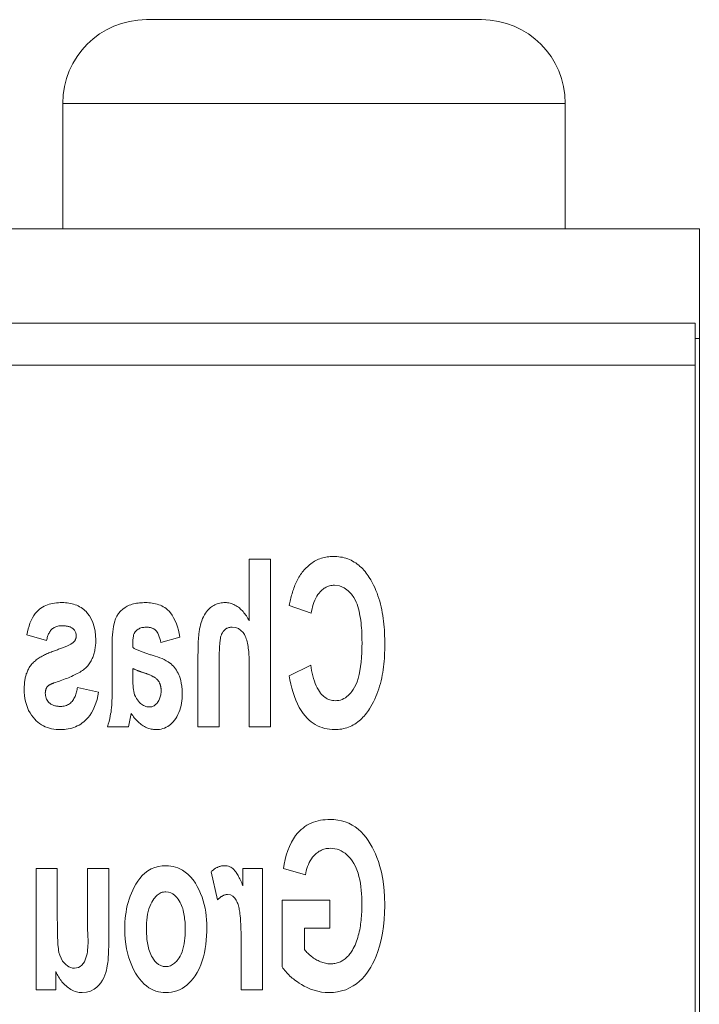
# Model space of a CAD drawing. Extents: x 0 to 4084, y 0 to 2754.
# Tile 21 of 34: x 1978.26 to 1985.56, y 2326.98 to 2337.56. Entities that reach past the tile are written whole.
import ezdxf

# ---------------------------------------------------------------- set-up
doc = ezdxf.new("R2010")
doc.units = 0
doc.header["$LTSCALE"] = 5
doc.header["$MEASUREMENT"] = 0
doc.linetypes.add('DASHED2', pattern=[9.525, 6.35, -3.175])
doc.layers.add('Visible (ISO)', color=7, linetype='CONTINUOUS', lineweight=50)
doc.layers.add('Visible Narrow (ISO)', color=7, linetype='CONTINUOUS', lineweight=35)

msp = doc.modelspace()

# ---------------------------------------------------------------- linework, layer by layer
at = {"layer": 'Visible (ISO)', "linetype": 'DASHED2', "lineweight": 18}
for p, q in [((1979.623, 2337.563), (1983.223, 2337.563)), ((1978.723, 2335.313), (1978.723, 2336.663)), ((1984.123, 2335.313), (1984.123, 2336.663)), ((1985.563, 2335.313), (1974.538, 2335.313)), ((1985.563, 2334.135), (1985.563, 2335.313)), ((1974.808, 2334.3), (1985.518, 2334.3)), ((1985.518, 2334.3), (1985.518, 2333.85)), ((1985.563, 2308.38), (1985.563, 2334.135)), ((1985.518, 2308.38), (1985.518, 2333.85)), ((1980.728, 2331.762), (1980.955, 2331.762)), ((1980.728, 2331.762), (1980.728, 2331.101)), ((1980.955, 2329.962), (1980.955, 2331.762)), ((1981.157, 2331.266), (1981.393, 2331.181)), ((1978.337, 2330.951), (1978.55, 2330.89)), ((1979.778, 2330.869), (1979.983, 2330.926)), ((1979.253, 2330.794), (1979.255, 2330.391)), ((1980.176, 2330.728), (1980.176, 2329.962)), ((1979.475, 2330.52), (1979.475, 2330.589)), ((1980.404, 2329.962), (1980.404, 2330.651)), ((1980.728, 2330.616), (1980.728, 2329.962)), ((1981.387, 2330.623), (1981.156, 2330.51)), ((1979.109, 2330.332), (1978.882, 2330.385)), ((1979.429, 2329.962), (1979.458, 2330.105)), ((1979.429, 2329.962), (1979.204, 2329.962)), ((1980.404, 2329.962), (1980.176, 2329.962)), ((1980.955, 2329.962), (1980.728, 2329.962)), ((1978.438, 2328.437), (1978.438, 2327.134)), ((1978.438, 2328.437), (1978.665, 2328.437)), ((1978.665, 2327.887), (1978.665, 2328.437)), ((1978.99, 2328.437), (1978.99, 2327.838)), ((1978.99, 2328.437), (1979.217, 2328.437)), ((1979.217, 2327.612), (1979.217, 2328.437)), ((1980.317, 2328.403), (1980.387, 2328.102)), ((1980.659, 2328.437), (1980.87, 2328.437)), ((1980.659, 2328.437), (1980.659, 2328.252)), ((1980.87, 2327.134), (1980.87, 2328.437)), ((1981.094, 2328.436), (1981.33, 2328.368)), ((1981.079, 2328.099), (1981.592, 2328.099)), ((1981.079, 2328.099), (1981.079, 2327.382)), ((1981.592, 2327.795), (1981.592, 2328.099)), ((1981.592, 2327.795), (1981.32, 2327.795)), ((1981.32, 2327.566), (1981.32, 2327.795)), ((1980.642, 2327.536), (1980.642, 2327.134)), ((1978.65, 2327.134), (1978.65, 2327.329)), ((1978.65, 2327.134), (1978.438, 2327.134)), ((1980.87, 2327.134), (1980.642, 2327.134))]:
    msp.add_line(p, q, dxfattribs=at)
at = {"layer": 'Visible (ISO)', "linetype": 'DASHED2', "lineweight": 18, "flags": 128}
for points in [[(1981.297, 2331.623), (1981.308, 2331.635), (1981.318, 2331.648), (1981.329, 2331.659), (1981.34, 2331.671), (1981.352, 2331.682), (1981.364, 2331.693), (1981.376, 2331.704), (1981.389, 2331.713), (1981.402, 2331.723), (1981.415, 2331.732), (1981.429, 2331.74), (1981.443, 2331.748), (1981.457, 2331.755), (1981.472, 2331.762), (1981.487, 2331.768), (1981.503, 2331.773), (1981.518, 2331.778), (1981.534, 2331.782), (1981.549, 2331.785), (1981.565, 2331.788), (1981.581, 2331.79), (1981.597, 2331.791), (1981.614, 2331.792), (1981.63, 2331.793)], [(1981.63, 2331.793), (1981.65, 2331.792), (1981.669, 2331.791), (1981.689, 2331.789), (1981.708, 2331.786), (1981.728, 2331.783), (1981.747, 2331.778), (1981.766, 2331.773), (1981.785, 2331.766), (1981.803, 2331.759), (1981.821, 2331.751), (1981.838, 2331.742), (1981.855, 2331.732), (1981.871, 2331.722), (1981.887, 2331.71), (1981.903, 2331.698), (1981.917, 2331.686), (1981.932, 2331.672), (1981.946, 2331.659), (1981.959, 2331.644), (1981.971, 2331.63), (1981.984, 2331.614), (1981.995, 2331.599), (1982.006, 2331.583), (1982.017, 2331.567)], [(1981.157, 2331.266), (1981.16, 2331.282), (1981.163, 2331.298), (1981.167, 2331.313), (1981.17, 2331.329), (1981.174, 2331.345), (1981.178, 2331.361), (1981.182, 2331.376), (1981.187, 2331.392), (1981.191, 2331.407), (1981.196, 2331.423), (1981.201, 2331.438), (1981.207, 2331.453), (1981.212, 2331.468), (1981.218, 2331.483), (1981.224, 2331.498), (1981.231, 2331.512), (1981.238, 2331.527), (1981.245, 2331.541), (1981.253, 2331.556), (1981.261, 2331.57), (1981.269, 2331.584), (1981.278, 2331.597), (1981.288, 2331.61), (1981.297, 2331.623)], [(1982.017, 2331.567), (1982.033, 2331.54), (1982.049, 2331.513), (1982.063, 2331.485), (1982.076, 2331.457), (1982.088, 2331.428), (1982.1, 2331.399), (1982.11, 2331.37), (1982.12, 2331.34), (1982.129, 2331.31), (1982.136, 2331.28), (1982.144, 2331.25), (1982.15, 2331.22), (1982.156, 2331.189), (1982.161, 2331.158), (1982.166, 2331.127), (1982.17, 2331.096), (1982.174, 2331.065), (1982.176, 2331.033), (1982.179, 2331.002), (1982.181, 2330.97), (1982.182, 2330.939), (1982.183, 2330.908), (1982.184, 2330.877), (1982.184, 2330.846)], [(1981.643, 2331.483), (1981.63, 2331.482), (1981.617, 2331.481), (1981.604, 2331.479), (1981.591, 2331.476), (1981.579, 2331.472), (1981.567, 2331.468), (1981.555, 2331.462), (1981.544, 2331.456), (1981.533, 2331.45), (1981.522, 2331.442), (1981.512, 2331.434), (1981.501, 2331.424), (1981.489, 2331.412), (1981.477, 2331.399), (1981.465, 2331.382), (1981.453, 2331.364), (1981.442, 2331.343), (1981.431, 2331.321), (1981.422, 2331.299), (1981.414, 2331.276), (1981.408, 2331.252), (1981.402, 2331.228), (1981.397, 2331.205), (1981.393, 2331.181)], [(1981.939, 2330.869), (1981.938, 2330.895), (1981.938, 2330.92), (1981.937, 2330.946), (1981.936, 2330.972), (1981.935, 2330.998), (1981.933, 2331.025), (1981.931, 2331.051), (1981.928, 2331.077), (1981.925, 2331.103), (1981.922, 2331.129), (1981.917, 2331.154), (1981.913, 2331.179), (1981.907, 2331.204), (1981.901, 2331.228), (1981.893, 2331.253), (1981.885, 2331.278), (1981.875, 2331.302), (1981.864, 2331.325), (1981.85, 2331.35), (1981.825, 2331.386), (1981.791, 2331.424), (1981.747, 2331.456), (1981.696, 2331.476), (1981.643, 2331.483)], [(1978.337, 2330.951), (1978.344, 2330.982), (1978.351, 2331.013), (1978.361, 2331.044), (1978.371, 2331.074), (1978.384, 2331.104), (1978.398, 2331.132), (1978.413, 2331.158), (1978.428, 2331.18), (1978.444, 2331.198), (1978.459, 2331.213), (1978.473, 2331.226), (1978.489, 2331.238), (1978.505, 2331.248), (1978.522, 2331.257), (1978.54, 2331.265), (1978.559, 2331.273), (1978.577, 2331.279), (1978.597, 2331.284), (1978.616, 2331.288), (1978.636, 2331.291), (1978.656, 2331.293), (1978.676, 2331.295), (1978.696, 2331.296), (1978.716, 2331.296)], [(1978.716, 2331.296), (1978.734, 2331.296), (1978.752, 2331.295), (1978.77, 2331.293), (1978.788, 2331.291), (1978.805, 2331.288), (1978.823, 2331.284), (1978.84, 2331.28), (1978.857, 2331.274), (1978.874, 2331.268), (1978.89, 2331.261), (1978.905, 2331.252), (1978.92, 2331.244), (1978.935, 2331.234), (1978.949, 2331.223), (1978.962, 2331.211), (1978.974, 2331.199), (1978.99, 2331.18), (1979.009, 2331.155), (1979.029, 2331.122), (1979.047, 2331.081), (1979.061, 2331.036), (1979.071, 2330.989), (1979.076, 2330.942), (1979.078, 2330.895)], [(1979.253, 2330.794), (1979.254, 2330.855), (1979.256, 2330.919), (1979.261, 2330.982), (1979.268, 2331.04), (1979.278, 2331.085), (1979.29, 2331.121), (1979.305, 2331.151), (1979.323, 2331.179), (1979.344, 2331.204), (1979.369, 2331.227), (1979.393, 2331.245), (1979.417, 2331.259), (1979.437, 2331.268), (1979.454, 2331.274), (1979.469, 2331.279), (1979.484, 2331.283), (1979.5, 2331.286), (1979.516, 2331.289), (1979.532, 2331.291), (1979.548, 2331.293), (1979.564, 2331.294), (1979.581, 2331.295), (1979.597, 2331.296), (1979.612, 2331.296)], [(1979.612, 2331.296), (1979.631, 2331.296), (1979.649, 2331.295), (1979.667, 2331.293), (1979.685, 2331.291), (1979.703, 2331.288), (1979.721, 2331.284), (1979.738, 2331.28), (1979.756, 2331.274), (1979.772, 2331.268), (1979.789, 2331.26), (1979.804, 2331.252), (1979.819, 2331.243), (1979.834, 2331.232), (1979.849, 2331.22), (1979.865, 2331.204), (1979.881, 2331.185), (1979.898, 2331.161), (1979.915, 2331.133), (1979.93, 2331.102), (1979.944, 2331.069), (1979.956, 2331.035), (1979.966, 2330.999), (1979.975, 2330.963), (1979.983, 2330.926)], [(1980.198, 2331.036), (1980.203, 2331.059), (1980.21, 2331.081), (1980.217, 2331.102), (1980.226, 2331.124), (1980.236, 2331.145), (1980.246, 2331.164), (1980.257, 2331.182), (1980.268, 2331.197), (1980.279, 2331.211), (1980.29, 2331.223), (1980.3, 2331.233), (1980.311, 2331.242), (1980.322, 2331.251), (1980.333, 2331.259), (1980.345, 2331.266), (1980.357, 2331.272), (1980.37, 2331.278), (1980.384, 2331.283), (1980.397, 2331.287), (1980.411, 2331.29), (1980.425, 2331.293), (1980.439, 2331.295), (1980.453, 2331.296), (1980.467, 2331.296)], [(1980.467, 2331.296), (1980.481, 2331.296), (1980.495, 2331.294), (1980.509, 2331.292), (1980.522, 2331.289), (1980.536, 2331.286), (1980.549, 2331.281), (1980.562, 2331.276), (1980.574, 2331.27), (1980.586, 2331.263), (1980.598, 2331.255), (1980.61, 2331.247), (1980.621, 2331.239), (1980.631, 2331.23), (1980.641, 2331.22), (1980.651, 2331.21), (1980.661, 2331.199), (1980.67, 2331.188), (1980.679, 2331.177), (1980.688, 2331.165), (1980.697, 2331.153), (1980.705, 2331.14), (1980.713, 2331.127), (1980.72, 2331.114), (1980.728, 2331.101)], [(1978.712, 2331.048), (1978.701, 2331.047), (1978.691, 2331.047), (1978.68, 2331.045), (1978.67, 2331.043), (1978.66, 2331.041), (1978.65, 2331.037), (1978.641, 2331.033), (1978.631, 2331.028), (1978.623, 2331.023), (1978.614, 2331.017), (1978.607, 2331.01), (1978.599, 2331.003), (1978.593, 2330.995), (1978.587, 2330.987), (1978.581, 2330.978), (1978.576, 2330.969), (1978.571, 2330.96), (1978.567, 2330.95), (1978.563, 2330.941), (1978.56, 2330.931), (1978.557, 2330.921), (1978.555, 2330.911), (1978.552, 2330.901), (1978.55, 2330.89)], [(1978.868, 2330.938), (1978.866, 2330.955), (1978.863, 2330.971), (1978.857, 2330.986), (1978.848, 2331), (1978.839, 2331.011), (1978.831, 2331.018), (1978.826, 2331.022), (1978.82, 2331.026), (1978.814, 2331.029), (1978.808, 2331.032), (1978.802, 2331.035), (1978.795, 2331.037), (1978.789, 2331.039), (1978.782, 2331.041), (1978.775, 2331.042), (1978.768, 2331.043), (1978.761, 2331.044), (1978.754, 2331.045), (1978.747, 2331.046), (1978.74, 2331.047), (1978.733, 2331.047), (1978.726, 2331.047), (1978.719, 2331.048), (1978.712, 2331.048)], [(1979.625, 2331.032), (1979.615, 2331.032), (1979.604, 2331.031), (1979.593, 2331.03), (1979.583, 2331.029), (1979.573, 2331.027), (1979.563, 2331.024), (1979.553, 2331.021), (1979.543, 2331.016), (1979.534, 2331.011), (1979.52, 2331.001), (1979.503, 2330.983), (1979.491, 2330.963), (1979.485, 2330.948), (1979.483, 2330.94), (1979.482, 2330.931), (1979.48, 2330.921), (1979.479, 2330.911), (1979.478, 2330.899), (1979.477, 2330.887), (1979.476, 2330.873), (1979.476, 2330.859), (1979.475, 2330.845), (1979.475, 2330.829), (1979.475, 2330.813)], [(1979.778, 2330.869), (1979.773, 2330.889), (1979.768, 2330.91), (1979.761, 2330.93), (1979.753, 2330.949), (1979.745, 2330.967), (1979.736, 2330.98), (1979.729, 2330.99), (1979.723, 2330.997), (1979.718, 2331.002), (1979.713, 2331.006), (1979.707, 2331.01), (1979.702, 2331.013), (1979.696, 2331.017), (1979.69, 2331.019), (1979.684, 2331.022), (1979.678, 2331.024), (1979.672, 2331.026), (1979.665, 2331.028), (1979.659, 2331.029), (1979.652, 2331.03), (1979.645, 2331.031), (1979.639, 2331.032), (1979.632, 2331.032), (1979.625, 2331.032)], [(1980.176, 2330.728), (1980.176, 2330.741), (1980.177, 2330.754), (1980.177, 2330.767), (1980.177, 2330.78), (1980.177, 2330.794), (1980.177, 2330.807), (1980.178, 2330.82), (1980.178, 2330.834), (1980.178, 2330.847), (1980.179, 2330.861), (1980.179, 2330.874), (1980.18, 2330.887), (1980.181, 2330.9), (1980.182, 2330.913), (1980.183, 2330.926), (1980.184, 2330.939), (1980.185, 2330.952), (1980.186, 2330.965), (1980.188, 2330.977), (1980.189, 2330.99), (1980.191, 2331.002), (1980.193, 2331.014), (1980.195, 2331.025), (1980.198, 2331.036)], [(1980.544, 2331.032), (1980.538, 2331.032), (1980.531, 2331.032), (1980.525, 2331.031), (1980.519, 2331.03), (1980.512, 2331.029), (1980.506, 2331.027), (1980.5, 2331.025), (1980.494, 2331.023), (1980.488, 2331.02), (1980.483, 2331.017), (1980.477, 2331.014), (1980.472, 2331.01), (1980.467, 2331.007), (1980.463, 2331.003), (1980.458, 2330.998), (1980.454, 2330.993), (1980.45, 2330.989), (1980.446, 2330.984), (1980.442, 2330.978), (1980.439, 2330.973), (1980.436, 2330.968), (1980.433, 2330.962), (1980.43, 2330.957), (1980.428, 2330.951)], [(1980.728, 2330.616), (1980.728, 2330.635), (1980.727, 2330.655), (1980.727, 2330.674), (1980.726, 2330.694), (1980.726, 2330.714), (1980.724, 2330.733), (1980.723, 2330.752), (1980.721, 2330.771), (1980.719, 2330.79), (1980.717, 2330.808), (1980.715, 2330.826), (1980.712, 2330.843), (1980.708, 2330.859), (1980.705, 2330.876), (1980.7, 2330.892), (1980.695, 2330.907), (1980.69, 2330.922), (1980.684, 2330.936), (1980.675, 2330.952), (1980.66, 2330.974), (1980.638, 2330.998), (1980.61, 2331.017), (1980.578, 2331.029), (1980.544, 2331.032)], [(1978.835, 2330.867), (1978.838, 2330.869), (1978.84, 2330.871), (1978.843, 2330.874), (1978.845, 2330.876), (1978.847, 2330.879), (1978.849, 2330.882), (1978.851, 2330.884), (1978.853, 2330.887), (1978.855, 2330.89), (1978.857, 2330.893), (1978.858, 2330.896), (1978.86, 2330.899), (1978.861, 2330.902), (1978.862, 2330.905), (1978.863, 2330.908), (1978.864, 2330.912), (1978.865, 2330.915), (1978.866, 2330.918), (1978.866, 2330.921), (1978.867, 2330.925), (1978.867, 2330.928), (1978.867, 2330.931), (1978.867, 2330.935), (1978.868, 2330.938)], [(1980.428, 2330.951), (1980.425, 2330.943), (1980.423, 2330.935), (1980.42, 2330.926), (1980.418, 2330.916), (1980.417, 2330.906), (1980.415, 2330.895), (1980.413, 2330.883), (1980.412, 2330.871), (1980.411, 2330.858), (1980.41, 2330.845), (1980.409, 2330.832), (1980.408, 2330.818), (1980.407, 2330.805), (1980.406, 2330.791), (1980.406, 2330.776), (1980.405, 2330.762), (1980.405, 2330.748), (1980.405, 2330.733), (1980.404, 2330.719), (1980.404, 2330.705), (1980.404, 2330.691), (1980.404, 2330.677), (1980.404, 2330.664), (1980.404, 2330.651)], [(1978.635, 2330.778), (1978.646, 2330.782), (1978.657, 2330.786), (1978.668, 2330.79), (1978.679, 2330.794), (1978.689, 2330.798), (1978.7, 2330.802), (1978.71, 2330.806), (1978.72, 2330.81), (1978.73, 2330.813), (1978.739, 2330.817), (1978.748, 2330.821), (1978.757, 2330.825), (1978.766, 2330.828), (1978.774, 2330.832), (1978.781, 2330.835), (1978.789, 2330.839), (1978.796, 2330.842), (1978.803, 2330.846), (1978.809, 2330.849), (1978.814, 2330.852), (1978.82, 2330.856), (1978.826, 2330.859), (1978.831, 2330.863), (1978.835, 2330.867)], [(1979.078, 2330.895), (1979.078, 2330.882), (1979.077, 2330.869), (1979.077, 2330.856), (1979.076, 2330.843), (1979.075, 2330.83), (1979.073, 2330.818), (1979.072, 2330.805), (1979.069, 2330.792), (1979.067, 2330.779), (1979.064, 2330.767), (1979.061, 2330.754), (1979.058, 2330.742), (1979.054, 2330.73), (1979.049, 2330.718), (1979.045, 2330.706), (1979.04, 2330.694), (1979.034, 2330.682), (1979.028, 2330.671), (1979.022, 2330.66), (1979.015, 2330.649), (1979.008, 2330.639), (1979, 2330.628), (1978.992, 2330.618), (1978.984, 2330.608)], [(1979.475, 2330.813), (1979.482, 2330.809), (1979.49, 2330.804), (1979.498, 2330.8), (1979.506, 2330.796), (1979.515, 2330.792), (1979.524, 2330.788), (1979.533, 2330.784), (1979.542, 2330.78), (1979.551, 2330.776), (1979.56, 2330.773), (1979.569, 2330.769), (1979.578, 2330.766), (1979.588, 2330.762), (1979.597, 2330.759), (1979.607, 2330.755), (1979.617, 2330.752), (1979.626, 2330.749), (1979.636, 2330.746), (1979.646, 2330.742), (1979.656, 2330.739), (1979.665, 2330.736), (1979.675, 2330.733), (1979.684, 2330.731), (1979.694, 2330.728)], [(1981.65, 2330.241), (1981.669, 2330.242), (1981.689, 2330.244), (1981.708, 2330.249), (1981.726, 2330.255), (1981.744, 2330.264), (1981.761, 2330.274), (1981.776, 2330.285), (1981.791, 2330.297), (1981.805, 2330.311), (1981.818, 2330.326), (1981.831, 2330.342), (1981.845, 2330.362), (1981.859, 2330.386), (1981.872, 2330.413), (1981.885, 2330.445), (1981.897, 2330.482), (1981.907, 2330.522), (1981.916, 2330.564), (1981.923, 2330.609), (1981.929, 2330.657), (1981.933, 2330.707), (1981.936, 2330.759), (1981.938, 2330.813), (1981.939, 2330.869)], [(1982.184, 2330.846), (1982.184, 2330.816), (1982.183, 2330.786), (1982.182, 2330.755), (1982.181, 2330.725), (1982.179, 2330.695), (1982.176, 2330.665), (1982.173, 2330.635), (1982.17, 2330.605), (1982.166, 2330.575), (1982.161, 2330.545), (1982.156, 2330.515), (1982.15, 2330.486), (1982.143, 2330.456), (1982.136, 2330.427), (1982.128, 2330.398), (1982.119, 2330.37), (1982.11, 2330.341), (1982.099, 2330.313), (1982.088, 2330.285), (1982.076, 2330.258), (1982.063, 2330.231), (1982.049, 2330.204), (1982.034, 2330.178), (1982.019, 2330.153)], [(1978.376, 2330.617), (1978.384, 2330.627), (1978.392, 2330.637), (1978.401, 2330.646), (1978.41, 2330.655), (1978.419, 2330.664), (1978.429, 2330.672), (1978.439, 2330.68), (1978.449, 2330.688), (1978.46, 2330.695), (1978.47, 2330.702), (1978.481, 2330.709), (1978.492, 2330.715), (1978.503, 2330.722), (1978.515, 2330.728), (1978.526, 2330.734), (1978.538, 2330.739), (1978.55, 2330.745), (1978.562, 2330.75), (1978.574, 2330.755), (1978.586, 2330.76), (1978.598, 2330.765), (1978.61, 2330.77), (1978.623, 2330.774), (1978.635, 2330.778)], [(1979.694, 2330.728), (1979.718, 2330.72), (1979.742, 2330.712), (1979.767, 2330.704), (1979.791, 2330.694), (1979.814, 2330.684), (1979.836, 2330.672), (1979.855, 2330.661), (1979.872, 2330.65), (1979.887, 2330.638), (1979.9, 2330.625), (1979.913, 2330.612), (1979.925, 2330.598), (1979.935, 2330.584), (1979.945, 2330.569), (1979.954, 2330.553), (1979.962, 2330.537), (1979.97, 2330.521), (1979.977, 2330.504), (1979.984, 2330.483), (1979.991, 2330.459), (1979.997, 2330.43), (1980.002, 2330.397), (1980.005, 2330.359), (1980.007, 2330.317)], [(1978.309, 2330.366), (1978.309, 2330.377), (1978.309, 2330.388), (1978.31, 2330.399), (1978.311, 2330.41), (1978.311, 2330.421), (1978.312, 2330.432), (1978.314, 2330.443), (1978.315, 2330.454), (1978.317, 2330.465), (1978.319, 2330.476), (1978.321, 2330.487), (1978.323, 2330.497), (1978.326, 2330.508), (1978.329, 2330.519), (1978.332, 2330.529), (1978.336, 2330.539), (1978.34, 2330.55), (1978.344, 2330.56), (1978.349, 2330.57), (1978.354, 2330.579), (1978.359, 2330.589), (1978.364, 2330.599), (1978.37, 2330.608), (1978.376, 2330.617)], [(1978.984, 2330.608), (1978.976, 2330.6), (1978.967, 2330.591), (1978.957, 2330.583), (1978.946, 2330.575), (1978.934, 2330.566), (1978.922, 2330.558), (1978.909, 2330.55), (1978.895, 2330.542), (1978.88, 2330.534), (1978.865, 2330.526), (1978.85, 2330.519), (1978.834, 2330.511), (1978.817, 2330.503), (1978.801, 2330.496), (1978.784, 2330.489), (1978.767, 2330.482), (1978.749, 2330.475), (1978.732, 2330.468), (1978.714, 2330.462), (1978.697, 2330.455), (1978.68, 2330.449), (1978.663, 2330.443), (1978.646, 2330.437), (1978.629, 2330.432)], [(1979.61, 2330.537), (1979.604, 2330.539), (1979.599, 2330.541), (1979.593, 2330.542), (1979.587, 2330.544), (1979.582, 2330.546), (1979.576, 2330.548), (1979.57, 2330.55), (1979.564, 2330.552), (1979.559, 2330.554), (1979.553, 2330.556), (1979.547, 2330.558), (1979.542, 2330.56), (1979.536, 2330.562), (1979.531, 2330.564), (1979.525, 2330.567), (1979.52, 2330.569), (1979.514, 2330.571), (1979.508, 2330.573), (1979.503, 2330.576), (1979.497, 2330.578), (1979.491, 2330.581), (1979.486, 2330.584), (1979.48, 2330.586), (1979.475, 2330.589)], [(1981.387, 2330.623), (1981.392, 2330.594), (1981.397, 2330.565), (1981.404, 2330.536), (1981.41, 2330.508), (1981.418, 2330.48), (1981.427, 2330.453), (1981.436, 2330.427), (1981.446, 2330.403), (1981.458, 2330.379), (1981.47, 2330.358), (1981.482, 2330.339), (1981.494, 2330.323), (1981.505, 2330.309), (1981.517, 2330.298), (1981.528, 2330.288), (1981.54, 2330.278), (1981.552, 2330.27), (1981.564, 2330.262), (1981.578, 2330.256), (1981.592, 2330.25), (1981.606, 2330.246), (1981.62, 2330.243), (1981.635, 2330.242), (1981.65, 2330.241)], [(1979.475, 2330.52), (1979.475, 2330.496), (1979.475, 2330.473), (1979.476, 2330.449), (1979.477, 2330.426), (1979.479, 2330.403), (1979.481, 2330.381), (1979.483, 2330.361), (1979.486, 2330.342), (1979.491, 2330.323), (1979.496, 2330.304), (1979.504, 2330.285), (1979.515, 2330.267), (1979.526, 2330.25), (1979.538, 2330.236), (1979.549, 2330.224), (1979.56, 2330.213), (1979.57, 2330.205), (1979.581, 2330.198), (1979.592, 2330.191), (1979.603, 2330.185), (1979.615, 2330.18), (1979.628, 2330.177), (1979.64, 2330.174), (1979.653, 2330.174)], [(1979.747, 2330.46), (1979.743, 2330.465), (1979.739, 2330.47), (1979.734, 2330.474), (1979.729, 2330.478), (1979.724, 2330.482), (1979.719, 2330.486), (1979.713, 2330.49), (1979.708, 2330.494), (1979.702, 2330.497), (1979.696, 2330.5), (1979.691, 2330.503), (1979.685, 2330.506), (1979.679, 2330.509), (1979.673, 2330.512), (1979.666, 2330.515), (1979.66, 2330.518), (1979.654, 2330.521), (1979.648, 2330.523), (1979.641, 2330.526), (1979.635, 2330.528), (1979.628, 2330.53), (1979.622, 2330.533), (1979.616, 2330.535), (1979.61, 2330.537)], [(1981.645, 2329.931), (1981.618, 2329.932), (1981.591, 2329.934), (1981.564, 2329.938), (1981.537, 2329.944), (1981.511, 2329.952), (1981.486, 2329.961), (1981.461, 2329.973), (1981.437, 2329.986), (1981.415, 2330), (1981.393, 2330.016), (1981.371, 2330.034), (1981.349, 2330.055), (1981.328, 2330.078), (1981.307, 2330.105), (1981.285, 2330.135), (1981.265, 2330.17), (1981.246, 2330.208), (1981.228, 2330.247), (1981.212, 2330.288), (1981.198, 2330.331), (1981.186, 2330.375), (1981.174, 2330.419), (1981.164, 2330.465), (1981.156, 2330.51)], [(1978.555, 2330.39), (1978.553, 2330.387), (1978.551, 2330.385), (1978.55, 2330.382), (1978.548, 2330.38), (1978.547, 2330.377), (1978.546, 2330.374), (1978.545, 2330.372), (1978.544, 2330.369), (1978.543, 2330.366), (1978.542, 2330.363), (1978.541, 2330.36), (1978.54, 2330.358), (1978.54, 2330.355), (1978.539, 2330.352), (1978.538, 2330.349), (1978.538, 2330.346), (1978.538, 2330.343), (1978.537, 2330.34), (1978.537, 2330.337), (1978.537, 2330.334), (1978.537, 2330.331), (1978.536, 2330.328), (1978.536, 2330.325), (1978.536, 2330.322)], [(1978.629, 2330.432), (1978.625, 2330.431), (1978.622, 2330.429), (1978.618, 2330.428), (1978.614, 2330.427), (1978.611, 2330.425), (1978.607, 2330.424), (1978.604, 2330.422), (1978.6, 2330.421), (1978.597, 2330.419), (1978.593, 2330.418), (1978.59, 2330.416), (1978.587, 2330.415), (1978.584, 2330.413), (1978.581, 2330.411), (1978.578, 2330.409), (1978.575, 2330.407), (1978.572, 2330.406), (1978.569, 2330.404), (1978.567, 2330.402), (1978.564, 2330.399), (1978.561, 2330.397), (1978.559, 2330.395), (1978.557, 2330.392), (1978.555, 2330.39)], [(1978.699, 2330.181), (1978.712, 2330.181), (1978.725, 2330.182), (1978.737, 2330.184), (1978.75, 2330.187), (1978.762, 2330.191), (1978.773, 2330.196), (1978.784, 2330.202), (1978.795, 2330.208), (1978.805, 2330.216), (1978.814, 2330.225), (1978.823, 2330.234), (1978.831, 2330.243), (1978.838, 2330.254), (1978.844, 2330.264), (1978.85, 2330.276), (1978.855, 2330.287), (1978.86, 2330.299), (1978.865, 2330.311), (1978.868, 2330.323), (1978.872, 2330.336), (1978.875, 2330.348), (1978.877, 2330.361), (1978.88, 2330.373), (1978.882, 2330.385)], [(1979.204, 2329.962), (1979.213, 2329.99), (1979.221, 2330.019), (1979.228, 2330.049), (1979.234, 2330.076), (1979.238, 2330.1), (1979.242, 2330.12), (1979.244, 2330.135), (1979.245, 2330.148), (1979.247, 2330.161), (1979.248, 2330.174), (1979.249, 2330.188), (1979.25, 2330.203), (1979.251, 2330.218), (1979.252, 2330.233), (1979.252, 2330.249), (1979.253, 2330.264), (1979.253, 2330.28), (1979.254, 2330.296), (1979.254, 2330.312), (1979.254, 2330.328), (1979.255, 2330.344), (1979.255, 2330.36), (1979.255, 2330.376), (1979.255, 2330.391)], [(1979.779, 2330.352), (1979.779, 2330.357), (1979.779, 2330.361), (1979.779, 2330.366), (1979.779, 2330.371), (1979.778, 2330.376), (1979.778, 2330.38), (1979.777, 2330.385), (1979.776, 2330.39), (1979.776, 2330.395), (1979.775, 2330.399), (1979.773, 2330.404), (1979.772, 2330.409), (1979.771, 2330.413), (1979.769, 2330.418), (1979.768, 2330.422), (1979.766, 2330.427), (1979.764, 2330.431), (1979.762, 2330.435), (1979.76, 2330.44), (1979.758, 2330.444), (1979.755, 2330.448), (1979.753, 2330.452), (1979.75, 2330.456), (1979.747, 2330.46)], [(1978.699, 2329.931), (1978.675, 2329.931), (1978.651, 2329.933), (1978.628, 2329.936), (1978.604, 2329.94), (1978.581, 2329.946), (1978.558, 2329.953), (1978.536, 2329.962), (1978.515, 2329.972), (1978.494, 2329.983), (1978.475, 2329.996), (1978.456, 2330.011), (1978.439, 2330.026), (1978.422, 2330.044), (1978.405, 2330.063), (1978.388, 2330.086), (1978.372, 2330.111), (1978.357, 2330.138), (1978.344, 2330.169), (1978.333, 2330.2), (1978.324, 2330.233), (1978.317, 2330.266), (1978.313, 2330.299), (1978.31, 2330.332), (1978.309, 2330.366)], [(1978.536, 2330.322), (1978.537, 2330.309), (1978.538, 2330.296), (1978.541, 2330.283), (1978.545, 2330.27), (1978.549, 2330.258), (1978.556, 2330.246), (1978.563, 2330.236), (1978.57, 2330.227), (1978.577, 2330.22), (1978.583, 2330.214), (1978.59, 2330.208), (1978.597, 2330.204), (1978.605, 2330.2), (1978.613, 2330.196), (1978.621, 2330.193), (1978.629, 2330.19), (1978.637, 2330.187), (1978.646, 2330.185), (1978.655, 2330.184), (1978.664, 2330.183), (1978.673, 2330.182), (1978.681, 2330.181), (1978.69, 2330.181), (1978.699, 2330.181)], [(1979.109, 2330.332), (1979.101, 2330.293), (1979.092, 2330.254), (1979.08, 2330.216), (1979.066, 2330.178), (1979.049, 2330.142), (1979.031, 2330.111), (1979.013, 2330.084), (1978.996, 2330.061), (1978.979, 2330.043), (1978.964, 2330.028), (1978.949, 2330.014), (1978.933, 2330.002), (1978.916, 2329.99), (1978.898, 2329.979), (1978.88, 2329.97), (1978.861, 2329.961), (1978.842, 2329.954), (1978.822, 2329.947), (1978.802, 2329.942), (1978.782, 2329.938), (1978.761, 2329.935), (1978.741, 2329.933), (1978.72, 2329.931), (1978.699, 2329.931)], [(1979.653, 2330.174), (1979.662, 2330.174), (1979.671, 2330.175), (1979.68, 2330.177), (1979.688, 2330.179), (1979.696, 2330.183), (1979.704, 2330.187), (1979.711, 2330.192), (1979.718, 2330.197), (1979.725, 2330.203), (1979.731, 2330.209), (1979.737, 2330.216), (1979.743, 2330.224), (1979.749, 2330.232), (1979.754, 2330.242), (1979.759, 2330.251), (1979.764, 2330.262), (1979.768, 2330.273), (1979.771, 2330.284), (1979.774, 2330.295), (1979.776, 2330.306), (1979.777, 2330.317), (1979.779, 2330.329), (1979.779, 2330.34), (1979.779, 2330.352)], [(1980.007, 2330.317), (1980.006, 2330.291), (1980.005, 2330.265), (1980.002, 2330.24), (1979.999, 2330.214), (1979.994, 2330.189), (1979.988, 2330.164), (1979.981, 2330.139), (1979.972, 2330.115), (1979.961, 2330.092), (1979.95, 2330.069), (1979.937, 2330.049), (1979.923, 2330.031), (1979.91, 2330.014), (1979.896, 2330), (1979.882, 2329.987), (1979.867, 2329.976), (1979.851, 2329.965), (1979.834, 2329.956), (1979.817, 2329.948), (1979.799, 2329.942), (1979.78, 2329.937), (1979.762, 2329.933), (1979.743, 2329.932), (1979.723, 2329.931)], [(1979.723, 2329.931), (1979.711, 2329.931), (1979.698, 2329.932), (1979.686, 2329.934), (1979.674, 2329.936), (1979.661, 2329.939), (1979.649, 2329.942), (1979.637, 2329.946), (1979.625, 2329.951), (1979.613, 2329.957), (1979.601, 2329.963), (1979.589, 2329.97), (1979.577, 2329.978), (1979.565, 2329.986), (1979.554, 2329.995), (1979.543, 2330.005), (1979.532, 2330.015), (1979.522, 2330.025), (1979.511, 2330.036), (1979.502, 2330.047), (1979.492, 2330.058), (1979.483, 2330.069), (1979.475, 2330.081), (1979.466, 2330.093), (1979.458, 2330.105)], [(1982.019, 2330.153), (1982.008, 2330.137), (1981.997, 2330.121), (1981.986, 2330.106), (1981.974, 2330.091), (1981.962, 2330.077), (1981.949, 2330.063), (1981.936, 2330.05), (1981.922, 2330.037), (1981.907, 2330.024), (1981.893, 2330.013), (1981.877, 2330.001), (1981.862, 2329.991), (1981.845, 2329.982), (1981.829, 2329.973), (1981.812, 2329.965), (1981.794, 2329.957), (1981.776, 2329.951), (1981.758, 2329.945), (1981.74, 2329.941), (1981.721, 2329.937), (1981.702, 2329.934), (1981.684, 2329.932), (1981.665, 2329.931), (1981.645, 2329.931)], [(1981.094, 2328.436), (1981.102, 2328.485), (1981.112, 2328.534), (1981.125, 2328.582), (1981.14, 2328.63), (1981.158, 2328.676), (1981.18, 2328.72), (1981.202, 2328.758), (1981.224, 2328.791), (1981.246, 2328.817), (1981.266, 2328.839), (1981.285, 2328.857), (1981.305, 2328.873), (1981.325, 2328.888), (1981.347, 2328.902), (1981.369, 2328.914), (1981.393, 2328.926), (1981.417, 2328.935), (1981.442, 2328.943), (1981.467, 2328.95), (1981.492, 2328.956), (1981.518, 2328.96), (1981.544, 2328.962), (1981.57, 2328.964), (1981.596, 2328.965)], [(1981.596, 2328.965), (1981.637, 2328.963), (1981.678, 2328.958), (1981.719, 2328.95), (1981.758, 2328.939), (1981.796, 2328.924), (1981.832, 2328.905), (1981.866, 2328.884), (1981.898, 2328.86), (1981.928, 2328.833), (1981.956, 2328.803), (1981.982, 2328.772), (1982.006, 2328.738), (1982.028, 2328.704), (1982.048, 2328.668), (1982.067, 2328.631), (1982.084, 2328.594), (1982.099, 2328.556), (1982.115, 2328.512), (1982.131, 2328.459), (1982.147, 2328.397), (1982.161, 2328.324), (1982.172, 2328.24), (1982.18, 2328.144), (1982.183, 2328.036)], [(1981.596, 2328.655), (1981.583, 2328.654), (1981.569, 2328.653), (1981.555, 2328.651), (1981.542, 2328.648), (1981.529, 2328.645), (1981.516, 2328.641), (1981.503, 2328.635), (1981.491, 2328.629), (1981.479, 2328.623), (1981.468, 2328.615), (1981.456, 2328.607), (1981.445, 2328.598), (1981.432, 2328.586), (1981.42, 2328.573), (1981.408, 2328.558), (1981.395, 2328.541), (1981.383, 2328.521), (1981.372, 2328.501), (1981.363, 2328.48), (1981.354, 2328.458), (1981.346, 2328.436), (1981.34, 2328.414), (1981.334, 2328.391), (1981.33, 2328.368)], [(1981.937, 2328.054), (1981.937, 2328.091), (1981.936, 2328.129), (1981.934, 2328.167), (1981.931, 2328.204), (1981.926, 2328.242), (1981.921, 2328.279), (1981.914, 2328.315), (1981.906, 2328.352), (1981.896, 2328.389), (1981.883, 2328.424), (1981.869, 2328.459), (1981.852, 2328.492), (1981.833, 2328.521), (1981.814, 2328.546), (1981.795, 2328.568), (1981.777, 2328.586), (1981.758, 2328.601), (1981.737, 2328.615), (1981.716, 2328.627), (1981.693, 2328.637), (1981.67, 2328.645), (1981.646, 2328.65), (1981.621, 2328.654), (1981.596, 2328.655)], [(1979.389, 2327.793), (1979.39, 2327.829), (1979.391, 2327.864), (1979.394, 2327.899), (1979.398, 2327.934), (1979.403, 2327.97), (1979.409, 2328.004), (1979.417, 2328.039), (1979.426, 2328.073), (1979.436, 2328.107), (1979.448, 2328.14), (1979.461, 2328.173), (1979.475, 2328.205), (1979.491, 2328.237), (1979.509, 2328.269), (1979.529, 2328.3), (1979.552, 2328.331), (1979.578, 2328.361), (1979.607, 2328.388), (1979.639, 2328.412), (1979.674, 2328.433), (1979.712, 2328.448), (1979.751, 2328.46), (1979.791, 2328.466), (1979.831, 2328.468)], [(1979.831, 2328.468), (1979.858, 2328.467), (1979.883, 2328.464), (1979.909, 2328.459), (1979.934, 2328.453), (1979.959, 2328.444), (1979.983, 2328.433), (1980.01, 2328.419), (1980.038, 2328.4), (1980.067, 2328.376), (1980.096, 2328.347), (1980.123, 2328.315), (1980.148, 2328.28), (1980.169, 2328.244), (1980.188, 2328.206), (1980.205, 2328.168), (1980.22, 2328.129), (1980.232, 2328.09), (1980.243, 2328.05), (1980.252, 2328.01), (1980.26, 2327.969), (1980.265, 2327.928), (1980.269, 2327.887), (1980.271, 2327.846), (1980.272, 2327.804)], [(1980.317, 2328.403), (1980.322, 2328.408), (1980.327, 2328.413), (1980.332, 2328.417), (1980.338, 2328.421), (1980.343, 2328.425), (1980.349, 2328.429), (1980.355, 2328.433), (1980.36, 2328.437), (1980.366, 2328.44), (1980.372, 2328.444), (1980.378, 2328.447), (1980.385, 2328.45), (1980.391, 2328.453), (1980.397, 2328.455), (1980.404, 2328.458), (1980.41, 2328.46), (1980.417, 2328.462), (1980.423, 2328.463), (1980.43, 2328.465), (1980.437, 2328.466), (1980.443, 2328.467), (1980.45, 2328.467), (1980.457, 2328.468), (1980.464, 2328.468)], [(1980.464, 2328.468), (1980.478, 2328.467), (1980.491, 2328.465), (1980.504, 2328.462), (1980.517, 2328.457), (1980.529, 2328.451), (1980.54, 2328.444), (1980.55, 2328.437), (1980.558, 2328.43), (1980.564, 2328.424), (1980.57, 2328.418), (1980.576, 2328.41), (1980.582, 2328.402), (1980.588, 2328.394), (1980.594, 2328.384), (1980.601, 2328.374), (1980.607, 2328.363), (1980.613, 2328.351), (1980.62, 2328.339), (1980.626, 2328.326), (1980.633, 2328.312), (1980.639, 2328.298), (1980.646, 2328.283), (1980.652, 2328.268), (1980.659, 2328.252)], [(1979.831, 2328.187), (1979.819, 2328.187), (1979.806, 2328.185), (1979.793, 2328.182), (1979.781, 2328.178), (1979.77, 2328.173), (1979.759, 2328.166), (1979.748, 2328.159), (1979.738, 2328.151), (1979.729, 2328.143), (1979.72, 2328.134), (1979.711, 2328.123), (1979.701, 2328.11), (1979.69, 2328.095), (1979.679, 2328.077), (1979.669, 2328.056), (1979.658, 2328.031), (1979.649, 2328.004), (1979.641, 2327.975), (1979.635, 2327.946), (1979.63, 2327.915), (1979.627, 2327.884), (1979.624, 2327.852), (1979.623, 2327.82), (1979.622, 2327.788)], [(1980.039, 2327.786), (1980.039, 2327.804), (1980.038, 2327.823), (1980.038, 2327.841), (1980.037, 2327.86), (1980.035, 2327.879), (1980.033, 2327.897), (1980.031, 2327.916), (1980.028, 2327.934), (1980.025, 2327.952), (1980.021, 2327.97), (1980.017, 2327.988), (1980.012, 2328.006), (1980.006, 2328.023), (1980, 2328.04), (1979.992, 2328.057), (1979.984, 2328.074), (1979.975, 2328.09), (1979.962, 2328.109), (1979.947, 2328.129), (1979.928, 2328.148), (1979.907, 2328.164), (1979.884, 2328.177), (1979.858, 2328.185), (1979.831, 2328.187)], [(1980.494, 2328.158), (1980.488, 2328.158), (1980.483, 2328.157), (1980.478, 2328.157), (1980.473, 2328.156), (1980.468, 2328.155), (1980.463, 2328.153), (1980.459, 2328.151), (1980.454, 2328.15), (1980.449, 2328.148), (1980.444, 2328.145), (1980.44, 2328.143), (1980.435, 2328.14), (1980.431, 2328.138), (1980.427, 2328.135), (1980.422, 2328.132), (1980.418, 2328.129), (1980.414, 2328.126), (1980.41, 2328.123), (1980.406, 2328.119), (1980.402, 2328.116), (1980.398, 2328.112), (1980.394, 2328.109), (1980.391, 2328.105), (1980.387, 2328.102)], [(1980.642, 2327.536), (1980.642, 2327.614), (1980.641, 2327.682), (1980.64, 2327.741), (1980.638, 2327.792), (1980.637, 2327.836), (1980.634, 2327.873), (1980.632, 2327.904), (1980.63, 2327.93), (1980.627, 2327.952), (1980.625, 2327.969), (1980.623, 2327.984), (1980.62, 2327.997), (1980.618, 2328.01), (1980.615, 2328.023), (1980.611, 2328.036), (1980.608, 2328.049), (1980.604, 2328.061), (1980.599, 2328.072), (1980.595, 2328.083), (1980.587, 2328.099), (1980.572, 2328.118), (1980.55, 2328.139), (1980.524, 2328.153), (1980.494, 2328.158)], [(1981.835, 2327.559), (1981.845, 2327.577), (1981.855, 2327.596), (1981.864, 2327.615), (1981.872, 2327.635), (1981.88, 2327.655), (1981.887, 2327.675), (1981.894, 2327.696), (1981.899, 2327.716), (1981.905, 2327.737), (1981.909, 2327.757), (1981.914, 2327.778), (1981.918, 2327.799), (1981.921, 2327.82), (1981.924, 2327.841), (1981.927, 2327.862), (1981.929, 2327.883), (1981.931, 2327.905), (1981.933, 2327.926), (1981.934, 2327.948), (1981.935, 2327.969), (1981.936, 2327.991), (1981.937, 2328.012), (1981.937, 2328.033), (1981.937, 2328.054)], [(1982.183, 2328.036), (1982.181, 2327.962), (1982.177, 2327.888), (1982.17, 2327.815), (1982.159, 2327.742), (1982.145, 2327.67), (1982.128, 2327.604), (1982.11, 2327.546), (1982.091, 2327.495), (1982.072, 2327.451), (1982.053, 2327.413), (1982.034, 2327.378), (1982.013, 2327.345), (1981.991, 2327.313), (1981.966, 2327.282), (1981.94, 2327.253), (1981.911, 2327.225), (1981.879, 2327.199), (1981.844, 2327.175), (1981.805, 2327.154), (1981.764, 2327.135), (1981.72, 2327.121), (1981.676, 2327.111), (1981.631, 2327.105), (1981.585, 2327.103)], [(1978.665, 2327.887), (1978.666, 2327.859), (1978.666, 2327.831), (1978.666, 2327.803), (1978.666, 2327.774), (1978.667, 2327.746), (1978.668, 2327.719), (1978.668, 2327.692), (1978.669, 2327.666), (1978.671, 2327.642), (1978.672, 2327.619), (1978.674, 2327.597), (1978.676, 2327.578), (1978.678, 2327.559), (1978.683, 2327.535), (1978.691, 2327.505), (1978.705, 2327.473), (1978.722, 2327.443), (1978.741, 2327.42), (1978.757, 2327.404), (1978.773, 2327.391), (1978.79, 2327.381), (1978.809, 2327.373), (1978.828, 2327.368), (1978.848, 2327.367)], [(1978.848, 2327.367), (1978.87, 2327.369), (1978.892, 2327.375), (1978.912, 2327.386), (1978.929, 2327.4), (1978.944, 2327.417), (1978.956, 2327.436), (1978.965, 2327.457), (1978.973, 2327.478), (1978.979, 2327.499), (1978.984, 2327.521), (1978.988, 2327.543), (1978.991, 2327.565), (1978.993, 2327.587), (1978.994, 2327.61), (1978.995, 2327.633), (1978.995, 2327.655), (1978.995, 2327.678), (1978.994, 2327.701), (1978.993, 2327.724), (1978.992, 2327.747), (1978.991, 2327.77), (1978.99, 2327.793), (1978.99, 2327.816), (1978.99, 2327.838)], [(1979.83, 2327.103), (1979.803, 2327.104), (1979.777, 2327.107), (1979.751, 2327.112), (1979.725, 2327.12), (1979.7, 2327.13), (1979.676, 2327.141), (1979.65, 2327.156), (1979.624, 2327.175), (1979.598, 2327.196), (1979.572, 2327.222), (1979.548, 2327.25), (1979.526, 2327.28), (1979.506, 2327.312), (1979.488, 2327.345), (1979.471, 2327.378), (1979.457, 2327.412), (1979.443, 2327.448), (1979.431, 2327.488), (1979.419, 2327.53), (1979.409, 2327.575), (1979.401, 2327.624), (1979.395, 2327.677), (1979.391, 2327.733), (1979.389, 2327.793)], [(1979.622, 2327.788), (1979.622, 2327.769), (1979.623, 2327.751), (1979.624, 2327.732), (1979.625, 2327.713), (1979.626, 2327.694), (1979.628, 2327.676), (1979.63, 2327.657), (1979.633, 2327.638), (1979.636, 2327.62), (1979.64, 2327.602), (1979.644, 2327.584), (1979.649, 2327.566), (1979.654, 2327.548), (1979.661, 2327.531), (1979.668, 2327.514), (1979.676, 2327.497), (1979.686, 2327.481), (1979.698, 2327.462), (1979.713, 2327.443), (1979.731, 2327.424), (1979.753, 2327.407), (1979.776, 2327.394), (1979.802, 2327.386), (1979.829, 2327.383)], [(1979.829, 2327.383), (1979.842, 2327.384), (1979.855, 2327.386), (1979.868, 2327.389), (1979.88, 2327.393), (1979.892, 2327.399), (1979.904, 2327.405), (1979.915, 2327.413), (1979.925, 2327.421), (1979.935, 2327.43), (1979.944, 2327.439), (1979.953, 2327.45), (1979.963, 2327.463), (1979.974, 2327.479), (1979.984, 2327.497), (1979.995, 2327.518), (1980.005, 2327.543), (1980.013, 2327.57), (1980.021, 2327.599), (1980.027, 2327.629), (1980.031, 2327.659), (1980.035, 2327.69), (1980.037, 2327.722), (1980.039, 2327.754), (1980.039, 2327.786)], [(1980.272, 2327.804), (1980.271, 2327.759), (1980.269, 2327.713), (1980.266, 2327.668), (1980.261, 2327.622), (1980.255, 2327.577), (1980.247, 2327.532), (1980.236, 2327.488), (1980.223, 2327.444), (1980.208, 2327.401), (1980.19, 2327.36), (1980.169, 2327.32), (1980.147, 2327.285), (1980.124, 2327.254), (1980.101, 2327.227), (1980.078, 2327.204), (1980.055, 2327.184), (1980.031, 2327.165), (1980.005, 2327.149), (1979.978, 2327.135), (1979.95, 2327.123), (1979.921, 2327.114), (1979.891, 2327.108), (1979.861, 2327.104), (1979.83, 2327.103)], [(1979.217, 2327.612), (1979.217, 2327.593), (1979.216, 2327.572), (1979.216, 2327.552), (1979.215, 2327.532), (1979.214, 2327.511), (1979.213, 2327.49), (1979.211, 2327.47), (1979.21, 2327.449), (1979.207, 2327.429), (1979.205, 2327.409), (1979.202, 2327.39), (1979.197, 2327.368), (1979.192, 2327.344), (1979.185, 2327.318), (1979.175, 2327.291), (1979.163, 2327.263), (1979.149, 2327.236), (1979.132, 2327.209), (1979.112, 2327.185), (1979.09, 2327.163), (1979.06, 2327.14), (1979.022, 2327.12), (1978.979, 2327.107), (1978.933, 2327.103)], [(1981.32, 2327.566), (1981.329, 2327.556), (1981.338, 2327.546), (1981.347, 2327.536), (1981.357, 2327.527), (1981.366, 2327.517), (1981.376, 2327.508), (1981.387, 2327.5), (1981.397, 2327.491), (1981.408, 2327.483), (1981.419, 2327.475), (1981.431, 2327.468), (1981.443, 2327.461), (1981.455, 2327.454), (1981.467, 2327.447), (1981.48, 2327.441), (1981.493, 2327.436), (1981.506, 2327.431), (1981.519, 2327.426), (1981.532, 2327.422), (1981.545, 2327.419), (1981.558, 2327.416), (1981.572, 2327.414), (1981.585, 2327.413), (1981.599, 2327.413)], [(1981.599, 2327.413), (1981.611, 2327.413), (1981.624, 2327.414), (1981.636, 2327.415), (1981.648, 2327.417), (1981.66, 2327.42), (1981.671, 2327.423), (1981.683, 2327.426), (1981.695, 2327.43), (1981.706, 2327.435), (1981.717, 2327.44), (1981.727, 2327.446), (1981.737, 2327.453), (1981.747, 2327.459), (1981.757, 2327.467), (1981.766, 2327.475), (1981.775, 2327.483), (1981.784, 2327.491), (1981.792, 2327.5), (1981.8, 2327.509), (1981.808, 2327.519), (1981.815, 2327.529), (1981.822, 2327.538), (1981.828, 2327.549), (1981.835, 2327.559)], [(1978.933, 2327.103), (1978.917, 2327.103), (1978.901, 2327.105), (1978.886, 2327.108), (1978.87, 2327.112), (1978.855, 2327.117), (1978.84, 2327.123), (1978.825, 2327.13), (1978.811, 2327.137), (1978.797, 2327.146), (1978.784, 2327.155), (1978.771, 2327.165), (1978.759, 2327.175), (1978.747, 2327.186), (1978.736, 2327.197), (1978.725, 2327.209), (1978.715, 2327.221), (1978.705, 2327.234), (1978.696, 2327.246), (1978.687, 2327.259), (1978.679, 2327.273), (1978.671, 2327.287), (1978.664, 2327.3), (1978.657, 2327.314), (1978.65, 2327.329)], [(1981.585, 2327.103), (1981.544, 2327.105), (1981.503, 2327.109), (1981.463, 2327.118), (1981.424, 2327.129), (1981.385, 2327.142), (1981.35, 2327.158), (1981.317, 2327.174), (1981.288, 2327.19), (1981.264, 2327.206), (1981.244, 2327.219), (1981.229, 2327.23), (1981.215, 2327.24), (1981.202, 2327.25), (1981.189, 2327.26), (1981.177, 2327.271), (1981.164, 2327.282), (1981.152, 2327.294), (1981.141, 2327.305), (1981.13, 2327.317), (1981.119, 2327.33), (1981.108, 2327.342), (1981.098, 2327.355), (1981.088, 2327.368), (1981.079, 2327.382)]]:
    msp.add_lwpolyline(points, dxfattribs=at)
at = {"layer": 'Visible (ISO)', "linetype": 'DASHED2', "lineweight": 18}
for centre, start, end in [((1979.623, 2336.663), 90, 180), ((1983.223, 2336.663), 0, 90)]:
    msp.add_arc(centre, 0.9, start, end, dxfattribs=at)
at = {"layer": 'Visible Narrow (ISO)', "linetype": 'DASHED2', "lineweight": 18}
for p, q in [((1984.123, 2336.663), (1978.723, 2336.663)), ((1985.563, 2334.135), (1985.518, 2334.135)), ((1974.808, 2333.85), (1985.518, 2333.85))]:
    msp.add_line(p, q, dxfattribs=at)

doc.saveas('drawing.dxf')
